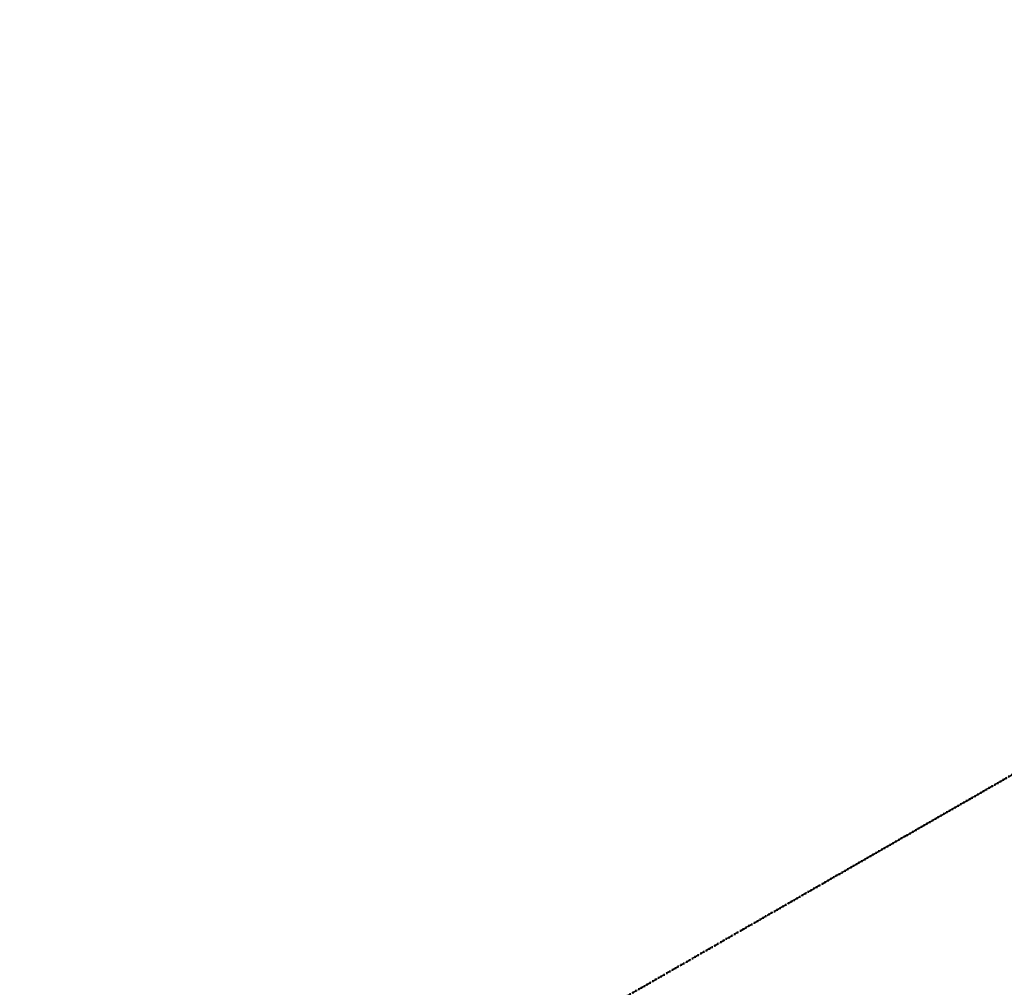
# Model space of a CAD drawing. Extents: x 6414462 to 7495468, y 5756825 to 5824657.
# Tile 14 of 54: x 6496996 to 6497313, y 5810226 to 5810537. Entities that reach past the tile are written whole.
import ezdxf

# ---------------------------------------------------------------- set-up
doc = ezdxf.new("R2010")
doc.units = 0
for name, pattern in [('2324-2024 mdcp$0$KROPK2', [1, 0.05, -0.95]), ('2324-2024 mdcp$0$KROPK3-2', [2.49, 1.5, -0.47, 0.05, -0.47]), ('2324-2024 mdcp$0$PRZER3-2', [2.5, 1.5, -1]), ('Lipnica teren 1$0$HIDDEN2', [0.1875, 0.125, -0.0625])]:
    doc.linetypes.add(name, pattern=pattern)
for name, color, linetype, lineweight in [('2324-2024 mdcp$0$GESJAE', 7, 'Continuous', 50), ('2324-2024 mdcp$0$GESJEW', 7, 'Continuous', 35), ('2324-2024 mdcp$0$GESJOB', 7, 'Continuous', 35)]:
    doc.layers.add(name, color=color, linetype=linetype, lineweight=lineweight)
doc.layers.add('Lipnica teren 1$0$demontaże', color=1, linetype='Continuous', true_color=0xff0000)

# ---------------------------------------------------------------- blocks, each defined once
blk = doc.blocks.new('2324-2024 mdcp')
at = {"layer": '2324-2024 mdcp$0$GESJAE', "color": 7, "linetype": '2324-2024 mdcp$0$KROPK2', "lineweight": 50}
blk.add_lwpolyline([(6497738.52, 5810537.3), (6497005.62, 5810116.22), (6497349.5, 5809664.45), (6497532.55, 5809433.41), (6497550.12, 5809414.95), (6497568.77, 5809395.35), (6497572.03, 5809391.93), (6497587.43, 5809375.75), (6497609.33, 5809352.74), (6497613.84, 5809351.39), (6497633.37, 5809331.24)], dxfattribs=at)
at = {"layer": '2324-2024 mdcp$0$GESJEW', "color": 7, "linetype": '2324-2024 mdcp$0$KROPK3-2', "lineweight": 35}
blk.add_lwpolyline([(6495642.38, 5808456.44), (6495626.99, 5808633.83), (6495633.58, 5808749.34), (6495670, 5808894.5), (6495678.71, 5808908.71), (6495764.8, 5809119.31), (6495818.92, 5809221.46), (6495819.66, 5809228.77), (6495879.33, 5809353.52), (6495944.91, 5809465.46), (6495948.72, 5809471.76), (6496069.39, 5809601.8), (6496275.09, 5809726.02), (6496474.45, 5809809.54), (6497005.62, 5810116.22), (6497738.52, 5810537.3)], dxfattribs=at)
at = {"layer": '2324-2024 mdcp$0$GESJOB', "color": 7, "linetype": '2324-2024 mdcp$0$PRZER3-2', "lineweight": 35}
blk.add_lwpolyline([(6497738.52, 5810537.3), (6497005.62, 5810116.22), (6497349.5, 5809664.45), (6497532.55, 5809433.41), (6497550.12, 5809414.95), (6497568.77, 5809395.35), (6497572.03, 5809391.93), (6497587.43, 5809375.75), (6497609.33, 5809352.74), (6497613.84, 5809351.39), (6497633.37, 5809331.24)], dxfattribs=at)
blk = doc.blocks.new('Lipnica teren 1')
at = {"layer": 'Lipnica teren 1$0$demontaże', "linetype": 'Lipnica teren 1$0$HIDDEN2'}
blk.add_blockref('2324-2024 mdcp', (0, 0), dxfattribs=at)

msp = doc.modelspace()

# ---------------------------------------------------------------- block references
msp.add_blockref('Lipnica teren 1', (0, 0))

doc.saveas('drawing.dxf')
